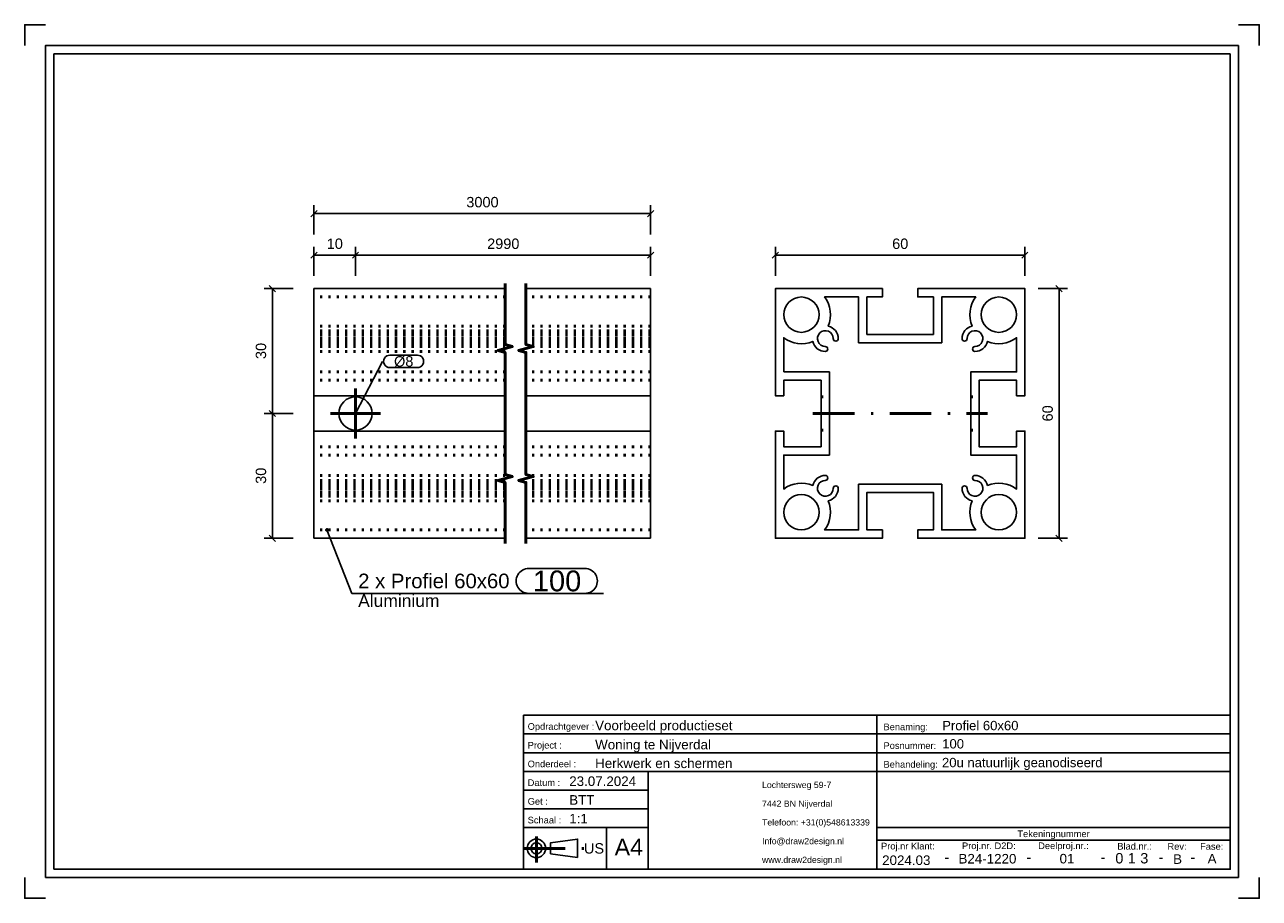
# Model space of a CAD drawing. Header units: millimetres. Extents: x 478 to 775, y -347 to -137.
import ezdxf
from ezdxf.enums import TextEntityAlignment as Align

# ---------------------------------------------------------------- set-up
doc = ezdxf.new("R2010")
doc.units = ezdxf.units.MM
doc.linetypes.add('DOT', pattern=[2, 0.5, -1.5])
doc.linetypes.add('STRICHPUNKT2', pattern=[18.5, 10, -4, 0.5, -4])
doc.layers.get('0').update_dxf_attribs({"linetype": 'CONTINUOUS'})
for name, color, linetype in [('DIM49', 4, 'CONTINUOUS'), ('TXT_ALL', 7, 'CONTINUOUS'), ('TXT_DIM49', 2, 'CONTINUOUS'), ('TXT_YELLOW', 2, 'CONTINUOUS')]:
    doc.layers.add(name, color=color, linetype=linetype)
doc.layers.add('LE_ALL', color=7, linetype='CONTINUOUS', lineweight=50)
doc.styles.add('ARIAL', font='arial.ttf')

# ---------------------------------------------------------------- blocks, each defined once
blk = doc.blocks.new('TFIELD_00005', base_point=(655.11, -337.85))
at = {"layer": 'TXT_YELLOW', "style": 'ARIAL'}
for s, p in [('Lochtersweg 59-7', (655.11, -319.85)), ('7442 BN Nijverdal', (655.11, -324.35)), ('Telefoon: +31(0)548613339', (655.11, -328.85)), ('Info@draw2design.nl', (655.11, -333.35)), ('www.draw2design.nl', (655.11, -337.85))]:
    blk.add_text(s, height=1.5, dxfattribs=at).set_placement(p, align=Align.MIDDLE_LEFT)
blk = doc.blocks.new('FLEX_00004', base_point=(667.92, -340.1))
blk.add_blockref('TFIELD_00005', (655.11, -337.85))
blk = doc.blocks.new('D2D_00003', base_point=(627.98, -338.24))
blk.add_blockref('FLEX_00004', (667.92, -340.1))
blk = doc.blocks.new('TFIELD_00007', base_point=(619.65, -334.79))
at = {"layer": 'TXT_YELLOW', "style": 'ARIAL'}
blk.add_text('A4', height=4, dxfattribs=at).set_placement((619.65, -334.79), align=Align.MIDDLE_LEFT)
blk = doc.blocks.new('FLEX_00006', base_point=(623.02, -334.79))
blk.add_blockref('TFIELD_00007', (619.65, -334.79))
blk = doc.blocks.new('TFIELD_00013', base_point=(612.26, -335.1))
at = {"layer": 'TXT_YELLOW', "style": 'ARIAL'}
blk.add_text('US', height=2.5, dxfattribs=at).set_placement((612.26, -335.1), align=Align.MIDDLE_LEFT)
blk = doc.blocks.new('FLEX_00012', base_point=(612.26, -335.1))
blk.add_blockref('TFIELD_00013', (612.26, -335.1))
blk = doc.blocks.new('US_00011', base_point=(602.17, -335.1))
blk.add_line((604.19, -336.43), (610.75, -337.32))
blk.add_lwpolyline([(604.19, -336.43), (604.19, -333.77), (610.75, -332.88), (610.75, -337.32)])
for radius in [2.22, 1.33]:
    blk.add_circle((600.84, -335.1), radius)
at = {"layer": 'LE_ALL', "color": 1, "linetype": 'STRICHPUNKT2'}
for p, q in [((600.84, -332.28), (600.84, -338.5)), ((597.73, -335.1), (612.6, -335.1))]:
    blk.add_line(p, q, dxfattribs=at)
blk.add_blockref('FLEX_00012', (612.26, -335.1))
blk = doc.blocks.new('SCHRIFE_00015', base_point=(608.73, -320.1))
for p, q in [((597.73, -303.1), (682.73, -303.1)), ((597.73, -303.1), (597.73, -340.1)), ((682.73, -303.1), (767.73, -303.1)), ((682.73, -340.1), (682.73, -303.1)), ((767.73, -303.1), (767.73, -340.1)), ((597.73, -307.6), (682.73, -307.6)), ((682.73, -307.6), (767.73, -307.6)), ((597.73, -312.1), (682.73, -312.1)), ((682.73, -312.1), (767.73, -312.1)), ((597.73, -316.6), (767.73, -316.6)), ((627.73, -316.6), (627.73, -340.1)), ((627.73, -321.1), (597.73, -321.1)), ((627.73, -325.6), (597.73, -325.6)), ((627.73, -330.1), (597.73, -330.1)), ((617.73, -330.1), (617.73, -340.1)), ((767.73, -330.1), (682.73, -330.1)), ((767.73, -333.1), (682.73, -333.1)), ((767.73, -340.1), (597.73, -340.1))]:
    blk.add_line(p, q)
at = {"layer": 'TXT_YELLOW', "style": 'ARIAL'}
for s, height, p in [('Voorbeeld productieset', 2.3, (614.96, -306.7)), ('Profiel 60x60', 2.25, (698.45, -306.7)), ('Woning te Nijverdal', 2.3, (614.96, -311.3)), ('100', 2.25, (698.45, -311.09)), ('Herkwerk en schermen', 2.3, (614.96, -315.8)), ('20u natuurlijk geanodiseerd', 2.25, (698.4, -315.59)), ('23.07.2024', 2.3, (608.73, -320.1)), ('BTT', 2.3, (608.73, -324.6)), ('1:1', 2.3, (608.73, -329.1))]:
    blk.add_text(s, height=height, dxfattribs=at).set_placement(p)
for s, height, p in [('2024.03', 2.3, (689.81, -339.1)), ('-', 2.5, (699.56, -338.44)), ('B24-1220', 2.3, (709.33, -338.74)), ('-', 2.5, (719.3, -338.44)), ('01', 2.3, (728.47, -338.72)), ('-', 2.5, (737.13, -338.44)), ('-', 2.5, (751.07, -338.44)), ('B', 2.3, (755.07, -338.83)), ('-', 2.5, (758.72, -338.44)), ('A', 2.3, (763.37, -338.73))]:
    blk.add_text(s, height=height, dxfattribs=at).set_placement(p, align=Align.CENTER)
blk = doc.blocks.new('TFIELD_00019', base_point=(746.09, -337.47))
at = {"layer": 'TXT_ALL', "style": 'ARIAL'}
blk.add_text('3', height=2.5, dxfattribs=at).set_placement((746.09, -337.47), align=Align.MIDDLE_LEFT)
blk = doc.blocks.new('3_00018')
blk.add_blockref('TFIELD_00019', (746.09, -337.47))
blk = doc.blocks.new('TELLER1_00017')
blk.add_blockref('3_00018', (0, 0))
blk = doc.blocks.new('TFIELD_00022', base_point=(743.09, -337.47))
at = {"layer": 'TXT_ALL', "style": 'ARIAL'}
blk.add_text('1', height=2.5, dxfattribs=at).set_placement((743.09, -337.47), align=Align.MIDDLE_LEFT)
blk = doc.blocks.new('1_00021')
blk.add_blockref('TFIELD_00022', (743.09, -337.47))
blk = doc.blocks.new('TELLER2_00020')
blk.add_blockref('1_00021', (0, 0))
blk = doc.blocks.new('TFIELD_00025', base_point=(740.09, -337.47))
at = {"layer": 'TXT_ALL', "style": 'ARIAL'}
blk.add_text('0', height=2.5, dxfattribs=at).set_placement((740.09, -337.47), align=Align.MIDDLE_LEFT)
blk = doc.blocks.new('0_00024')
blk.add_blockref('TFIELD_00025', (740.09, -337.47))
blk = doc.blocks.new('TELLER3_00023')
blk.add_blockref('0_00024', (0, 0))
blk = doc.blocks.new('NL_00026', base_point=(598.73, -306.6))
at = {"layer": 'TXT_ALL', "color": 1, "style": 'ARIAL'}
blk.add_text('Tekeningnummer', height=1.6, dxfattribs=at).set_placement((725.23, -331.6), align=Align.MIDDLE_CENTER)
at = {"layer": 'TXT_YELLOW', "style": 'ARIAL'}
for s, p in [('Opdrachtgever :', (598.73, -306.6)), ('Benaming:', (684.33, -306.7)), ('Project :', (598.73, -311.1)), ('Posnummer:', (684.33, -311.2)), ('Onderdeel :', (598.73, -315.6)), ('Behandeling:', (684.33, -315.7)), ('Datum :', (598.73, -320.1)), ('Get :', (598.73, -324.6)), ('Schaal :', (598.73, -329.1)), ('Proj.nr Klant:', (683.73, -335.35)), ('Proj.nr. D2D:', (703.21, -335.28)), ('Deelproj.nr.:', (721.54, -335.27)), ('Blad.nr.:', (740.57, -335.39)), ('Rev:', (752.64, -335.43)), ('Fase:', (760.49, -335.43))]:
    blk.add_text(s, height=1.6, dxfattribs=at).set_placement(p)
blk = doc.blocks.new('SCHRIFE_00014')
for name, p in [('SCHRIFE_00015', (608.73, -320.1)), ('NL_00026', (598.73, -306.6)), ('TELLER3_00023', (0, 0)), ('TELLER2_00020', (0, 0)), ('TELLER1_00017', (0, 0))]:
    blk.add_blockref(name, p)
blk = doc.blocks.new('DINA4Q_00002', base_point=(767.73, -144.1))
for p, q in [((769.73, -142.1), (769.73, -342.1)), ((484.73, -340.1), (484.73, -144.1)), ((484.73, -144.1), (767.73, -144.1)), ((482.73, -342.1), (769.73, -342.1))]:
    blk.add_line(p, q)
for points in [[(477.73, -142.1), (477.73, -137.1), (482.73, -137.1)], [(769.73, -137.1), (774.73, -137.1), (774.73, -142.1)], [(482.73, -342.1), (482.73, -142.1), (769.73, -142.1)], [(767.73, -144.1), (767.73, -340.1), (484.73, -340.1)], [(477.73, -342.1), (477.73, -347.1), (482.73, -347.1)], [(769.73, -347.1), (774.73, -347.1), (774.73, -342.1)]]:
    blk.add_lwpolyline(points)
for name, p in [('SCHRIFE_00014', (0, 0)), ('D2D_00003', (627.98, -338.24)), ('US_00011', (602.17, -335.1)), ('FLEX_00006', (623.02, -334.79))]:
    blk.add_blockref(name, p)
blk = doc.blocks.new('_ZBL0014_00001')
blk.add_blockref('DINA4Q_00002', (767.73, -144.1))
blk = doc.blocks.new('_D1', base_point=(583.97, -181))
at = {"layer": 'DIM49', "color": 1}
for p, q in [((547.31, -187.5), (547.31, -180.5)), ((628.31, -187.5), (628.31, -180.5)), ((548.06, -181.75), (546.56, -183.25)), ((547.31, -182.5), (628.31, -182.5)), ((627.56, -183.25), (629.06, -181.75))]:
    blk.add_line(p, q, dxfattribs=at)
at = {"layer": 'TXT_DIM49', "style": 'ARIAL'}
blk.add_text('3000', height=2.5, dxfattribs=at).set_placement((583.97, -181))
blk = doc.blocks.new('_D2', base_point=(535.81, -247.47))
at = {"layer": 'DIM49', "color": 1}
for p, q in [((542.31, -230.55), (535.31, -230.55)), ((538.06, -231.3), (536.56, -229.8)), ((537.31, -260.55), (537.31, -230.55)), ((542.31, -260.55), (535.31, -260.55)), ((536.56, -259.8), (538.06, -261.3))]:
    blk.add_line(p, q, dxfattribs=at)
at = {"layer": 'TXT_DIM49', "style": 'ARIAL'}
blk.add_text('30', height=2.5, rotation=90.0002, dxfattribs=at).set_placement((535.81, -247.47))
blk = doc.blocks.new('_D3', base_point=(535.81, -217.47))
at = {"layer": 'DIM49', "color": 1}
for p, q in [((542.31, -200.55), (535.31, -200.55)), ((538.06, -201.3), (536.56, -199.8)), ((537.31, -230.55), (537.31, -200.55)), ((542.31, -230.55), (535.31, -230.55)), ((536.56, -229.8), (538.06, -231.3))]:
    blk.add_line(p, q, dxfattribs=at)
at = {"layer": 'TXT_DIM49', "style": 'ARIAL'}
blk.add_text('30', height=2.5, rotation=90.0002, dxfattribs=at).set_placement((535.81, -217.47))
blk = doc.blocks.new('SHAPE_00048', base_point=(557.31, -230.55))
at = {"layer": 'DIM49', "color": 3}
for p, q in [((565.58, -216.53), (572.19, -216.53)), ((557.31, -230.55), (563.83, -218.03)), ((572.19, -219.53), (565.58, -219.53))]:
    blk.add_line(p, q, dxfattribs=at)
for centre, start_param, end_param in [((565.58, -218.03), 1.570796, 4.712389), ((572.19, -218.03), 4.712389, 7.853982)]:
    blk.add_ellipse(centre, major_axis=(1.5, 0), ratio=1, start_param=start_param, end_param=end_param, dxfattribs=at)
at = {"layer": 'TXT_DIM49', "style": 'ARIAL'}
blk.add_text('Ø8', height=2.5, dxfattribs=at).set_placement((566.58, -218.03), align=Align.MIDDLE_LEFT)
blk = doc.blocks.new('SHAPE_00049', base_point=(550.43, -258.55))
at = {"layer": 'DIM49', "color": 3}
for p, q in [((550.54, -258.31), (550.32, -258.31)), ((550.17, -258.51), (550.69, -258.51)), ((550.22, -258.71), (550.64, -258.71)), ((550.43, -258.55), (556.45, -273.81)), ((598.97, -267.81), (612.49, -267.81)), ((556.45, -273.81), (616.99, -273.81)), ((612.49, -273.81), (598.97, -273.81))]:
    blk.add_line(p, q, dxfattribs=at)
blk.add_lwpolyline([(550.27, -258.34), (550.22, -258.39), (550.19, -258.45), (550.17, -258.51), (550.17, -258.58), (550.19, -258.65), (550.22, -258.71), (550.27, -258.76), (550.33, -258.79), (550.39, -258.81), (550.46, -258.81), (550.53, -258.8), (550.59, -258.76), (550.64, -258.72), (550.67, -258.66), (550.69, -258.59), (550.69, -258.52), (550.68, -258.45), (550.64, -258.39), (550.59, -258.35), (550.54, -258.31), (550.47, -258.29), (550.4, -258.29), (550.33, -258.31)], close=True, dxfattribs=at)
for centre, start_param, end_param in [((598.97, -270.81), 1.570796, 4.712389), ((612.49, -270.81), 4.712389, 7.853982)]:
    blk.add_ellipse(centre, major_axis=(3, 0), ratio=1, start_param=start_param, end_param=end_param, dxfattribs=at)
at = {"layer": 'TXT_DIM49', "style": 'ARIAL'}
for s, height, p in [('2 x Profiel 60x60', 3.5, (557.95, -270.81)), ('100', 5, (599.97, -270.81)), ('Aluminium', 3, (557.95, -275.56))]:
    blk.add_text(s, height=height, dxfattribs=at).set_placement(p, align=Align.MIDDLE_LEFT)
blk = doc.blocks.new('_D4', base_point=(550.39, -191))
at = {"layer": 'DIM49', "color": 1}
for p, q in [((548.06, -191.75), (546.56, -193.25)), ((547.31, -197.5), (547.31, -190.5)), ((547.31, -192.5), (557.31, -192.5)), ((556.56, -193.25), (558.06, -191.75)), ((557.31, -197.5), (557.31, -190.5))]:
    blk.add_line(p, q, dxfattribs=at)
at = {"layer": 'TXT_DIM49', "style": 'ARIAL'}
blk.add_text('10', height=2.5, dxfattribs=at).set_placement((550.39, -191))
blk = doc.blocks.new('_D5', base_point=(588.97, -191))
at = {"layer": 'DIM49', "color": 1}
for p, q in [((558.06, -191.75), (556.56, -193.25)), ((557.31, -197.5), (557.31, -190.5)), ((557.31, -192.5), (628.31, -192.5)), ((627.56, -193.25), (629.06, -191.75)), ((628.31, -197.5), (628.31, -190.5))]:
    blk.add_line(p, q, dxfattribs=at)
at = {"layer": 'TXT_DIM49', "style": 'ARIAL'}
blk.add_text('2990', height=2.5, dxfattribs=at).set_placement((588.97, -191))
blk = doc.blocks.new('Profiel 60x60_00031', base_point=(628.31, -240.55))
for p, q in [((593.31, -200.55), (547.31, -200.55)), ((547.31, -226.3), (547.31, -200.55)), ((628.31, -200.55), (598.31, -200.55)), ((628.31, -226.3), (628.31, -200.55)), ((547.31, -234.8), (547.31, -226.3)), ((593.31, -226.3), (547.31, -226.3)), ((628.31, -226.3), (598.31, -226.3)), ((628.31, -234.8), (628.31, -226.3)), ((593.31, -234.8), (547.31, -234.8)), ((547.31, -260.55), (547.31, -234.8)), ((628.31, -234.8), (598.31, -234.8)), ((628.31, -260.55), (628.31, -234.8)), ((593.31, -260.55), (547.31, -260.55)), ((628.31, -260.55), (598.31, -260.55))]:
    blk.add_line(p, q)
blk.add_circle((557.31, -230.55), 4)
at = {"layer": 'LE_ALL', "color": 3, "linetype": 'DOT'}
for p, q in [((593.31, -202.55), (547.31, -202.55)), ((593.31, -202.55), (547.31, -202.55)), ((628.31, -202.55), (598.31, -202.55)), ((628.31, -202.55), (598.31, -202.55)), ((593.31, -209.53), (547.31, -209.53)), ((593.31, -210.65), (547.31, -210.65)), ((628.31, -209.53), (598.31, -209.53)), ((628.31, -210.65), (598.31, -210.65)), ((593.31, -211.05), (547.31, -211.05)), ((593.31, -211.55), (547.31, -211.55)), ((593.31, -212.36), (547.31, -212.36)), ((593.31, -212.55), (547.31, -212.55)), ((593.31, -213.15), (547.31, -213.15)), ((593.31, -213.25), (547.31, -213.25)), ((593.31, -213.55), (547.31, -213.55)), ((593.31, -213.8), (547.31, -213.8)), ((628.31, -211.05), (598.31, -211.05)), ((628.31, -211.55), (598.31, -211.55)), ((628.31, -212.36), (598.31, -212.36)), ((628.31, -212.55), (598.31, -212.55)), ((628.31, -213.15), (598.31, -213.15)), ((628.31, -213.25), (598.31, -213.25)), ((628.31, -213.55), (598.31, -213.55)), ((628.31, -213.8), (598.31, -213.8)), ((593.31, -214.45), (547.31, -214.45)), ((593.31, -215.65), (547.31, -215.65)), ((628.31, -214.45), (598.31, -214.45)), ((628.31, -215.65), (598.31, -215.65)), ((593.31, -220.55), (547.31, -220.55)), ((593.31, -222.55), (547.31, -222.55)), ((628.31, -220.55), (598.31, -220.55)), ((628.31, -222.55), (598.31, -222.55)), ((593.31, -238.55), (547.31, -238.55)), ((593.31, -240.55), (547.31, -240.55)), ((628.31, -238.55), (598.31, -238.55)), ((628.31, -240.55), (598.31, -240.55)), ((593.31, -245.45), (547.31, -245.45)), ((628.31, -245.45), (598.31, -245.45)), ((593.31, -246.65), (547.31, -246.65)), ((593.31, -247.3), (547.31, -247.3)), ((593.31, -247.55), (547.31, -247.55)), ((593.31, -247.86), (547.31, -247.86)), ((593.31, -247.95), (547.31, -247.95)), ((593.31, -248.55), (547.31, -248.55)), ((593.31, -248.74), (547.31, -248.74)), ((628.31, -246.65), (598.31, -246.65)), ((628.31, -247.3), (598.31, -247.3)), ((628.31, -247.55), (598.31, -247.55)), ((628.31, -247.86), (598.31, -247.86)), ((628.31, -247.95), (598.31, -247.95)), ((628.31, -248.55), (598.31, -248.55)), ((628.31, -248.74), (598.31, -248.74)), ((593.31, -249.55), (547.31, -249.55)), ((593.31, -250.05), (547.31, -250.05)), ((593.31, -250.45), (547.31, -250.45)), ((593.31, -251.57), (547.31, -251.57)), ((628.31, -249.55), (598.31, -249.55)), ((628.31, -250.05), (598.31, -250.05)), ((628.31, -250.45), (598.31, -250.45)), ((628.31, -251.57), (598.31, -251.57)), ((593.31, -258.55), (547.31, -258.55)), ((593.31, -258.55), (547.31, -258.55)), ((628.31, -258.55), (598.31, -258.55)), ((628.31, -258.55), (598.31, -258.55))]:
    blk.add_line(p, q, dxfattribs=at)
for name, p in [('_D1', (583.97, -181)), ('_D4', (550.39, -191)), ('_D5', (588.97, -191)), ('_D3', (535.81, -217.47)), ('SHAPE_00048', (557.31, -230.55)), ('_D2', (535.81, -247.47)), ('SHAPE_00049', (550.43, -258.55))]:
    blk.add_blockref(name, p)
blk = doc.blocks.new('_00033', base_point=(557.31, -230.55))
at = {"layer": 'LE_ALL', "color": 1, "linetype": 'STRICHPUNKT2'}
for q in [(557.31, -224.55), (557.31, -224.55), (551.31, -230.55), (551.31, -230.55), (557.31, -236.55), (563.31, -230.55), (557.31, -236.55), (563.31, -230.55)]:
    blk.add_line((557.31, -230.55), q, dxfattribs=at)
blk = doc.blocks.new('_00032')
blk.add_blockref('_00033', (557.31, -230.55))
blk = doc.blocks.new('Profiel 60x60_00030')
for name, p in [('Profiel 60x60_00031', (628.31, -240.55)), ('_00032', (0, 0))]:
    blk.add_blockref(name, p)
blk = doc.blocks.new('Eind koker - ihw op maat maken_00029')
blk.add_blockref('Profiel 60x60_00030', (0, 0))
blk = doc.blocks.new('_A3D0049_00028')
blk.add_blockref('Eind koker - ihw op maat maken_00029', (0, 0))
blk = doc.blocks.new('_SHORTEN_00034', base_point=(593.31, -261.8))
at = {"layer": 'LE_ALL', "color": 4}
for points in [[(593.31, -261.8), (593.31, -247.11), (591.56, -246.65), (595.06, -245.71), (593.31, -245.24), (593.31, -215.86), (591.56, -215.4), (595.06, -214.46), (593.31, -213.99), (593.31, -199.3)], [(598.31, -261.8), (598.31, -247.11), (596.56, -246.65), (600.06, -245.71), (598.31, -245.24), (598.31, -215.86), (596.56, -215.4), (600.06, -214.46), (598.31, -213.99), (598.31, -199.3)]]:
    blk.add_lwpolyline(points, dxfattribs=at)
blk = doc.blocks.new('_ANS0049_00027')
for name, p in [('_A3D0049_00028', (0, 0)), ('_SHORTEN_00034', (593.31, -261.8))]:
    blk.add_blockref(name, p)
blk = doc.blocks.new('_D6', base_point=(686.41, -191))
at = {"layer": 'DIM49', "color": 1}
for p, q in [((659.08, -191.75), (657.58, -193.25)), ((658.33, -197.5), (658.33, -190.5)), ((718.33, -192.5), (658.33, -192.5)), ((717.58, -193.25), (719.08, -191.75)), ((718.33, -197.5), (718.33, -190.5))]:
    blk.add_line(p, q, dxfattribs=at)
at = {"layer": 'TXT_DIM49', "style": 'ARIAL'}
blk.add_text('60', height=2.5, dxfattribs=at).set_placement((686.41, -191))
blk = doc.blocks.new('_D7', base_point=(725.05, -232.47))
at = {"layer": 'DIM49', "color": 1}
for p, q in [((721.55, -200.55), (728.55, -200.55)), ((727.3, -201.3), (725.8, -199.8)), ((726.55, -260.55), (726.55, -200.55)), ((721.55, -260.55), (728.55, -260.55)), ((725.8, -259.8), (727.3, -261.3))]:
    blk.add_line(p, q, dxfattribs=at)
at = {"layer": 'TXT_DIM49', "style": 'ARIAL'}
blk.add_text('60', height=2.5, rotation=90.0002, dxfattribs=at).set_placement((725.05, -232.47))
blk = doc.blocks.new('Profiel 60x60_00039', base_point=(669.33, -234.55))
blk.add_lwpolyline([(669.33, -238.55), (669.33, -222.55), (660.33, -222.55), (660.33, -226.3), (658.33, -226.3), (658.33, -200.55), (684.08, -200.55), (684.08, -202.55), (680.33, -202.55), (680.33, -211.55), (696.33, -211.55), (696.33, -202.55), (692.58, -202.55), (692.58, -200.55), (718.33, -200.55), (718.33, -226.3), (716.33, -226.3), (716.33, -222.55), (707.33, -222.55), (707.33, -238.55), (716.33, -238.55), (716.33, -234.8), (718.33, -234.8), (718.33, -260.55), (692.58, -260.55), (692.58, -258.55), (696.33, -258.55), (696.33, -249.55), (680.33, -249.55), (680.33, -258.55), (684.08, -258.55), (684.08, -260.55), (658.33, -260.55), (658.33, -234.8), (660.33, -234.8), (660.33, -238.55)], close=True)
blk.add_lwpolyline([(660.33, -220.55), (671.33, -220.55), (671.33, -240.55), (660.33, -240.55), (660.33, -248.74, -0.269494), (667.31, -247.86, -0.349335), (670.33, -245.45, -1), (670.33, -246.65, 2.414214), (672.23, -248.55, -1), (673.43, -248.55, -0.349335), (671.03, -251.57, -0.269494), (670.15, -258.55), (678.33, -258.55), (678.33, -247.55), (698.33, -247.55), (698.33, -258.55), (706.52, -258.55, -0.269494), (705.64, -251.57, -0.349335), (703.23, -248.55, -1), (704.43, -248.55, 2.414214), (706.33, -246.65, -1), (706.33, -245.45, -0.349335), (709.35, -247.86, -0.269494), (716.33, -248.74), (716.33, -240.55), (705.33, -240.55), (705.33, -220.55), (716.33, -220.55), (716.33, -212.36, -0.269494), (709.35, -213.25, -0.349335), (706.33, -215.65, -1), (706.33, -214.45, 2.414214), (704.43, -212.55, -1), (703.23, -212.55, -0.349335), (705.64, -209.53, -0.269494), (706.52, -202.55), (698.33, -202.55), (698.33, -213.55), (678.33, -213.55), (678.33, -202.55), (670.15, -202.55, -0.269494), (671.03, -209.53, -0.349335), (673.43, -212.55, -1), (672.23, -212.55, 2.414214), (670.33, -214.45, -1), (670.33, -215.65, -0.349335), (667.31, -213.25, -0.269494), (660.33, -212.36)], format="xyb", close=True)
for centre in [(664.58, -206.8), (712.08, -206.8), (664.58, -254.3), (712.08, -254.3)]:
    blk.add_circle(centre, 4.25)
at = {"layer": 'LE_ALL', "color": 3, "linetype": 'DOT'}
for p, q in [((669.33, -226.55), (671.33, -226.55)), ((705.33, -226.55), (707.33, -226.55)), ((669.33, -234.55), (671.33, -234.55)), ((705.33, -234.55), (707.33, -234.55))]:
    blk.add_line(p, q, dxfattribs=at)
for name, p in [('_D6', (686.41, -191)), ('_D7', (725.05, -232.47))]:
    blk.add_blockref(name, p)
blk = doc.blocks.new('_00041', base_point=(667.33, -230.55))
at = {"layer": 'LE_ALL', "color": 1, "linetype": 'STRICHPUNKT2'}
blk.add_line((667.33, -230.55), (709.33, -230.55), dxfattribs=at)
blk = doc.blocks.new('_00040')
blk.add_blockref('_00041', (667.33, -230.55))
blk = doc.blocks.new('Profiel 60x60_00038')
for name, p in [('Profiel 60x60_00039', (669.33, -234.55)), ('_00040', (0, 0))]:
    blk.add_blockref(name, p)
blk = doc.blocks.new('Eind koker - ihw op maat maken_00037')
blk.add_blockref('Profiel 60x60_00038', (0, 0))
blk = doc.blocks.new('_A3D0050_00036')
blk.add_blockref('Eind koker - ihw op maat maken_00037', (0, 0))
blk = doc.blocks.new('_ANS0050_00035')
blk.add_blockref('_A3D0050_00036', (0, 0))

msp = doc.modelspace()

# ---------------------------------------------------------------- block references
for name in ['_ZBL0014_00001', '_ANS0049_00027', '_ANS0050_00035']:
    msp.add_blockref(name, (0, 0))

doc.saveas('drawing.dxf')
